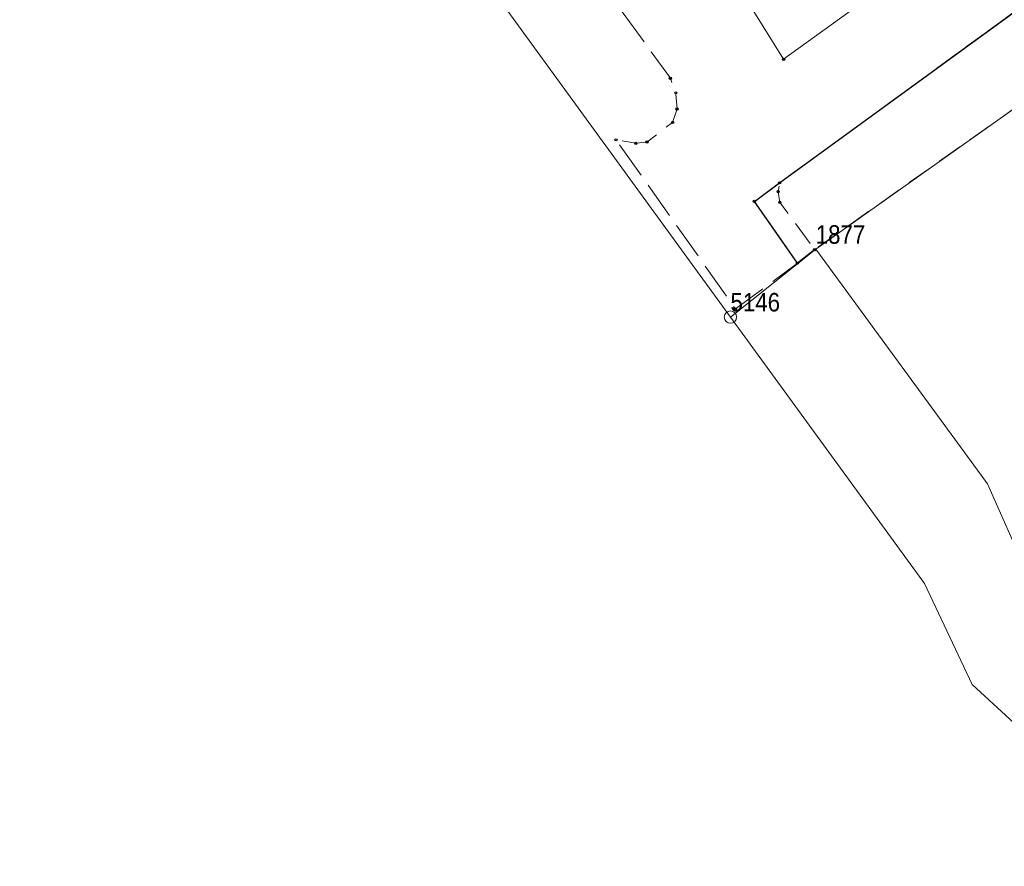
# Model space of a CAD drawing. Header units: metres. Extents: x 5551907 to 5556416, y 5709283 to 5712755.
# Tile 11 of 100: x 5554413 to 5554453, y 5710456 to 5710491. Entities that reach past the tile are written whole.
import ezdxf
from ezdxf.enums import TextEntityAlignment as Align

# ---------------------------------------------------------------- set-up
doc = ezdxf.new("R2010")
doc.units = ezdxf.units.M
for name, pattern in [('1.0_0.5', [1.5, 1, -0.5]), ('1.5_0.5', [2, 1.5, -0.5]), ('219-500', [0])]:
    doc.linetypes.add(name, pattern=pattern)
doc.layers.get('0').update_dxf_attribs({"color": 2, "lineweight": 5})
doc.styles.get("Standard").update_dxf_attribs({"font": 'Working1250', "width": 0.75})

# ---------------------------------------------------------------- blocks, each defined once
blk = doc.blocks.new('203')
at = {"linetype": 'Continuous', "lineweight": 0}
h = blk.add_hatch(color=0, dxfattribs=at)
edge = h.paths.add_edge_path()
edge.add_arc((0, 0), 0.045, 0, 360)
blk = doc.blocks.new('202')
at = {"color": 0, "linetype": 'Continuous', "lineweight": 0}
blk.add_circle((0, 0), 0.25, dxfattribs=at)
blk = doc.blocks.new('PIKIETAW1891')
at = {"color": 0}
blk.add_circle((0, 0), 0.045, dxfattribs=at)

msp = doc.modelspace()

# ---------------------------------------------------------------- linework, layer by layer
at = {"layer": '218-kontur użytku gruntowego', "color": 3, "linetype": 'CONTINUOUS', "lineweight": 18, "flags": 128}
for points in [[(5554421.11, 5710506.67), (5554441.48, 5710478.68)], [(5554456.15, 5710489.37), (5554444.93, 5710481.42)], [(5554444.93, 5710481.42), (5554456.15, 5710489.37)], [(5554444.93, 5710481.42), (5554451.89, 5710471.93)], [(5554451.89, 5710471.93), (5554444.93, 5710481.42)], [(5554441.48, 5710478.68), (5554449.34, 5710467.9)], [(5554451.89, 5710471.93), (5554454.24, 5710466.61)], [(5554454.24, 5710466.61), (5554451.89, 5710471.93)], [(5554449.34, 5710467.9), (5554451.26, 5710463.81)], [(5554451.26, 5710463.81), (5554459.25, 5710456.46)]]:
    msp.add_lwpolyline(points, dxfattribs=at)
at = {"layer": '219-działka ewidencyjna', "color": 7, "linetype": '219-500', "lineweight": 18, "flags": 128}
for points in [[(5554421.11, 5710506.67), (5554441.48, 5710478.68)], [(5554456.15, 5710489.37), (5554444.93, 5710481.42)], [(5554441.48, 5710478.68), (5554444.93, 5710481.42)]]:
    msp.add_lwpolyline(points, dxfattribs=at)
at = {"layer": 'chodnik', "color": 7, "linetype": '1.0_0.5', "lineweight": 18, "flags": 128}
msp.add_lwpolyline([(5554443.41, 5710483.75), (5554443.48, 5710483.32), (5554444.89, 5710481.41), (5554456.15, 5710489.37), (5554463.92, 5710495.09), (5554471.81, 5710500.87), (5554478.92, 5710505.94), (5554487.22, 5710511.83), (5554494.74, 5710517.27), (5554502.24, 5710522.68), (5554509.44, 5710527.98), (5554517.53, 5710533.78), (5554523.91, 5710538.26), (5554526.95, 5710540.3), (5554530.39, 5710542.48), (5554529.99, 5710543.17), (5554531.67, 5710544.37), (5554540.15, 5710548.3), (5554542.17, 5710544.15), (5554543.16, 5710544.62), (5554541.6, 5710547.89), (5554545.78, 5710549.93), (5554545.46, 5710550.59), (5554552.12, 5710553.48), (5554553.39, 5710550.56), (5554546.96, 5710547.54), (5554547.39, 5710546.68), (5554550.44, 5710548.15), (5554556.72, 5710551.2), (5554557.91, 5710550.65), (5554560.57, 5710542.33), (5554562.25, 5710537.06), (5554562.95, 5710534.86), (5554564.19, 5710535.17), (5554563.68, 5710537.46), (5554563.06, 5710540.12), (5554562.14, 5710542.87), (5554557.72, 5710555.64), (5554557.27, 5710556.62), (5554556.75, 5710557.41), (5554555.64, 5710558.2), (5554554.78, 5710558.61), (5554553.78, 5710558.9), (5554553.05, 5710558.68), (5554534.16, 5710549.88), (5554521.64, 5710540.81), (5554505.22, 5710528.95), (5554488.48, 5710516.77), (5554467.28, 5710501.44), (5554443.47, 5710484.11)], close=True, dxfattribs=at)
at = {"layer": 'jezdnia', "color": 7, "linetype": '1.5_0.5', "lineweight": 18, "flags": 128}
msp.add_lwpolyline([(5554412.43, 5710514.29), (5554408.24, 5710510.92), (5554418.66, 5710508.44), (5554419.59, 5710509.15), (5554420.38, 5710509.5), (5554421.46, 5710509.6), (5554422.36, 5710509.47), (5554423.16, 5710509.24), (5554423.89, 5710508.85), (5554424.46, 5710508.45), (5554428.69, 5710502.64), (5554439.05, 5710488.34), (5554439.27, 5710487.75), (5554439.32, 5710487.1), (5554439.14, 5710486.55), (5554438.1, 5710485.76), (5554437.65, 5710485.71), (5554436.85, 5710485.85), (5554441.68, 5710479.01), (5554444.19, 5710480.86), (5554442.45, 5710483.36), (5554443.47, 5710484.11), (5554467.28, 5710501.44), (5554488.48, 5710516.77), (5554505.22, 5710528.95), (5554521.64, 5710540.81), (5554534.16, 5710549.88), (5554542.28, 5710555.84), (5554542.73, 5710556.08), (5554548.69, 5710558.31), (5554550.14, 5710558.79), (5554550.8, 5710559.03), (5554551.51, 5710559.12), (5554552.37, 5710559.08), (5554553.78, 5710558.9), (5554554.78, 5710558.61), (5554555.64, 5710558.2), (5554556.75, 5710557.41), (5554557.27, 5710556.62), (5554557.72, 5710555.64), (5554562.19, 5710557.43), (5554562.14, 5710560.52), (5554558, 5710570.33), (5554557.22, 5710570.54), (5554556.66, 5710571.02), (5554556.14, 5710571.5), (5554555.73, 5710572.18), (5554551.34, 5710570.77), (5554551.5, 5710569.95), (5554551.48, 5710569.22), (5554551.26, 5710568.27), (5554550.9, 5710567.4), (5554550.49, 5710566.63), (5554550, 5710565.93), (5554549.32, 5710565.24), (5554547.89, 5710564.5), (5554545.11, 5710563.32), (5554541.28, 5710561.94), (5554534.34, 5710559.41), (5554531.12, 5710560.98), (5554521.77, 5710557.63), (5554514.14, 5710555.67), (5554512.15, 5710552.94), (5554509.31, 5710551.99), (5554508.96, 5710551.99), (5554508.15, 5710552.25), (5554507.64, 5710552.54), (5554506.95, 5710553.08), (5554506.33, 5710553.74), (5554505.62, 5710554.6), (5554504.27, 5710557.08), (5554503.76, 5710559.81), (5554500.07, 5710560.85), (5554495.64, 5710558.86), (5554496.41, 5710557.66), (5554496.92, 5710556.29), (5554497.23, 5710555.1), (5554497.4, 5710553.9), (5554497.47, 5710552.1), (5554497.29, 5710550.89), (5554497.03, 5710549.78), (5554496.59, 5710548.91), (5554496.04, 5710547.96), (5554495.73, 5710547.56), (5554494.8, 5710547.25), (5554491.67, 5710548.63), (5554486.93, 5710547.1), (5554485.39, 5710546.56), (5554480.26, 5710544.86), (5554478.27, 5710541.32), (5554476.06, 5710540.6), (5554472.16, 5710539.33), (5554470.22, 5710538.71), (5554468.48, 5710538.32), (5554467.02, 5710538.21), (5554465.68, 5710538.2), (5554464.68, 5710538.33), (5554463.62, 5710538.55), (5554462.32, 5710538.98), (5554460.78, 5710539.89), (5554459.64, 5710540.79), (5554459.04, 5710541.45), (5554456.35, 5710545.55), (5554450.55, 5710542.97), (5554450.88, 5710541.78), (5554451.08, 5710540.23), (5554451.01, 5710538.73), (5554450.66, 5710537.42), (5554450.07, 5710535.93), (5554449.39, 5710534.73), (5554448.6, 5710533.68), (5554447.4, 5710532.83), (5554442.88, 5710530.78), (5554440.1, 5710529.43), (5554437.5, 5710528.21), (5554433.01, 5710525.89), (5554428.59, 5710523.58), (5554424.16, 5710521.11), (5554422.19, 5710520.04), (5554421.57, 5710519.67), (5554417.2, 5710517.18), (5554414.65, 5710515.66)], close=True, dxfattribs=at)
at = {"layer": 'krawężnik', "color": 7, "linetype": 'CONTINUOUS', "lineweight": 25, "flags": 128}
msp.add_lwpolyline([(5554444.89, 5710481.41), (5554444.19, 5710480.86), (5554442.45, 5710483.36), (5554443.47, 5710484.11), (5554467.28, 5710501.44), (5554488.48, 5710516.77), (5554505.22, 5710528.95), (5554521.64, 5710540.81), (5554534.16, 5710549.88), (5554542.28, 5710555.84), (5554542.73, 5710556.08), (5554548.69, 5710558.31), (5554550.14, 5710558.79), (5554550.8, 5710559.03), (5554551.51, 5710559.12), (5554552.37, 5710559.08), (5554553.78, 5710558.9), (5554554.78, 5710558.61), (5554555.64, 5710558.2), (5554556.75, 5710557.41), (5554557.27, 5710556.62), (5554557.72, 5710555.64)], dxfattribs=at)
at = {"layer": 'przewód kanalizacyjny', "color": 34, "linetype": 'CONTINUOUS', "lineweight": 18, "flags": 128}
msp.add_lwpolyline([(5554427.48, 5710507.46), (5554436.43, 5710495.7), (5554438.67, 5710497.03), (5554439.81, 5710495.23), (5554440.65, 5710493.91), (5554443.63, 5710489.11), (5554469.09, 5710507.45), (5554490.58, 5710523.05)], dxfattribs=at)

# ---------------------------------------------------------------- block references
at = {"layer": '202-punkt graniczny', "color": 7, "linetype": 'CONTINUOUS', "lineweight": 18}
msp.add_blockref('202', (5554441.48, 5710478.68), dxfattribs=at)
at = {"layer": '203-punkt graniczny', "color": 7, "linetype": 'CONTINUOUS', "lineweight": 18}
msp.add_blockref('203', (5554444.93, 5710481.42), dxfattribs=at)
at = {"layer": 'Punkt roboczy BDOT GESUT K1', "color": 6, "linetype": 'CONTINUOUS', "lineweight": 18}
for p in [(5554443.63, 5710489.11), (5554439.05, 5710488.34), (5554439.27, 5710487.75), (5554439.32, 5710487.1), (5554439.14, 5710486.55), (5554436.85, 5710485.85), (5554437.65, 5710485.71), (5554438.1, 5710485.76), (5554443.47, 5710484.11), (5554443.47, 5710484.11), (5554443.47, 5710484.11), (5554443.41, 5710483.75), (5554442.45, 5710483.36), (5554442.45, 5710483.36), (5554443.48, 5710483.32), (5554444.89, 5710481.41), (5554444.89, 5710481.41), (5554444.19, 5710480.86), (5554444.19, 5710480.86), (5554441.68, 5710479.01)]:
    msp.add_blockref('PIKIETAW1891', p, dxfattribs=at)

# ---------------------------------------------------------------- texts
at = {"layer": '202-punkt graniczny-Atr103', "color": 7, "width": 0.9}
msp.add_text('5146', height=0.75, dxfattribs=at).set_placement((5554441.48, 5710478.68), align=Align.BOTTOM_LEFT)
msp.add_text('5146', height=0.75, dxfattribs=at).set_placement((5554441.48, 5710478.68), align=Align.BOTTOM_LEFT)
at = {"layer": '203-punkt graniczny-Atr103', "color": 7, "width": 0.9}
msp.add_text('1877', height=0.75, dxfattribs=at).set_placement((5554444.93, 5710481.42), align=Align.BOTTOM_LEFT)
msp.add_text('1877', height=0.75, dxfattribs=at).set_placement((5554444.93, 5710481.42), align=Align.BOTTOM_LEFT)

doc.saveas('drawing.dxf')
